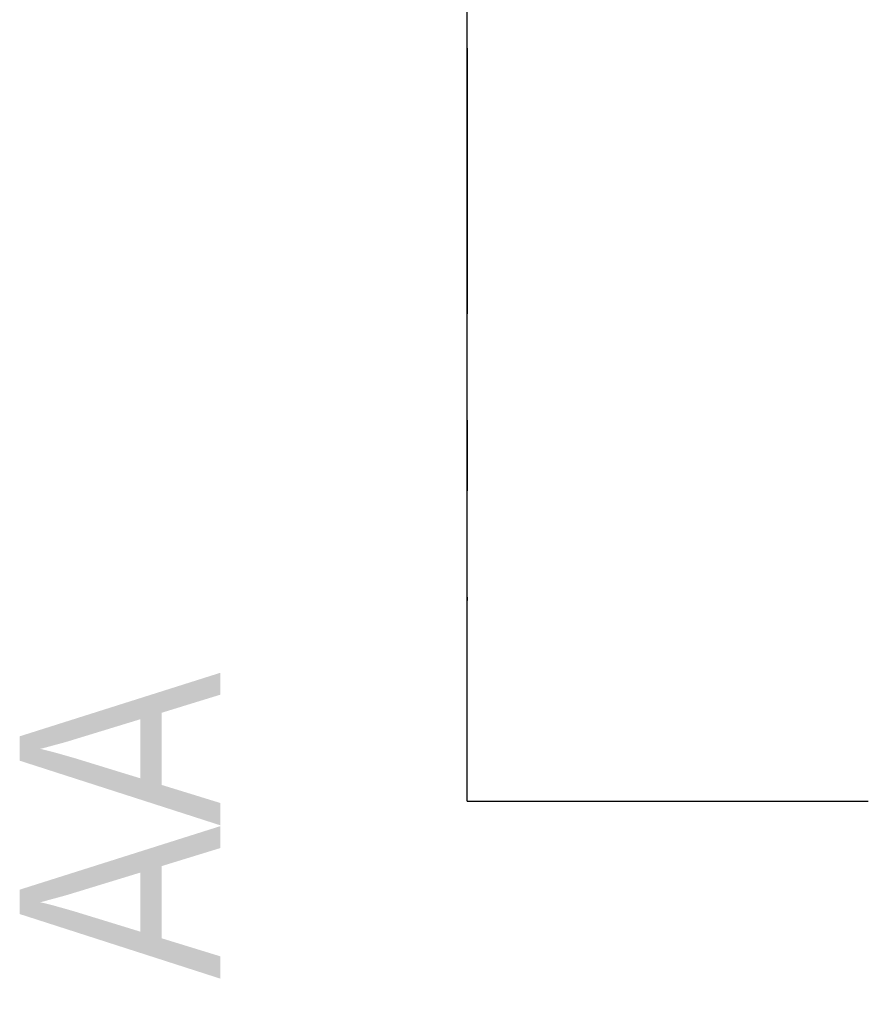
# Model space of a CAD drawing. Header units: millimetres. Extents: x -140780 to 266886, y -104422 to 233759.
# Tile 86 of 104: x 226580 to 227426, y 105816 to 106797. Entities that reach past the tile are written whole.
import ezdxf

# ---------------------------------------------------------------- set-up
doc = ezdxf.new("R2010")
doc.units = ezdxf.units.MM
doc.header["$MEASUREMENT"] = 0
doc.linetypes.add('Przerywana podwójnie', pattern=[546.805537, 264.583325, -105.833328, 70.555556, -105.833328])
doc.layers.add('Znaczniki - Przekroje', color=7, linetype='Continuous')
doc.layers.add('Znaczniki - Przekroje_Nr_pióra__28', color=7, linetype='Continuous', lineweight=25, true_color=0xa80f02)
doc.styles.add('GENERATED_STYLE_1', font='txt')

# ---------------------------------------------------------------- blocks, each defined once
blk = doc.blocks.new('Płaszczyzna odcinająca_1', base_point=(227025.76, 137151.81))
at = {"layer": 'Znaczniki - Przekroje_Nr_pióra__28', "linetype": 'Continuous'}
for q in [(227025.76, 110018.13), (227425.76, 106018.13)]:
    blk.add_line((227025.76, 106018.13), q, dxfattribs=at)
at = {"layer": 'Znaczniki - Przekroje_Nr_pióra__28', "linetype": 'Przerywana podwójnie'}
blk.add_line((227025.76, 106768.13), (227025.76, 106218.13), dxfattribs=at)
at = {"layer": 'Znaczniki - Przekroje_Nr_pióra__28', "insert": (226779.89, 106146.38), "char_height": 200, "attachment_point": 9, "rotation": 90, "style": 'GENERATED_STYLE_1'}
blk.add_mtext('\\A1;{\\fArial Narrow|b0|i0|c238|p34;AA}', dxfattribs=at)

msp = doc.modelspace()

# ---------------------------------------------------------------- block references
at = {"layer": 'Znaczniki - Przekroje', "color": 14, "lineweight": 25, "true_color": 0xa80f02}
msp.add_blockref('Płaszczyzna odcinająca_1', (227025.76, 137151.81), dxfattribs=at)

doc.saveas('drawing.dxf')
